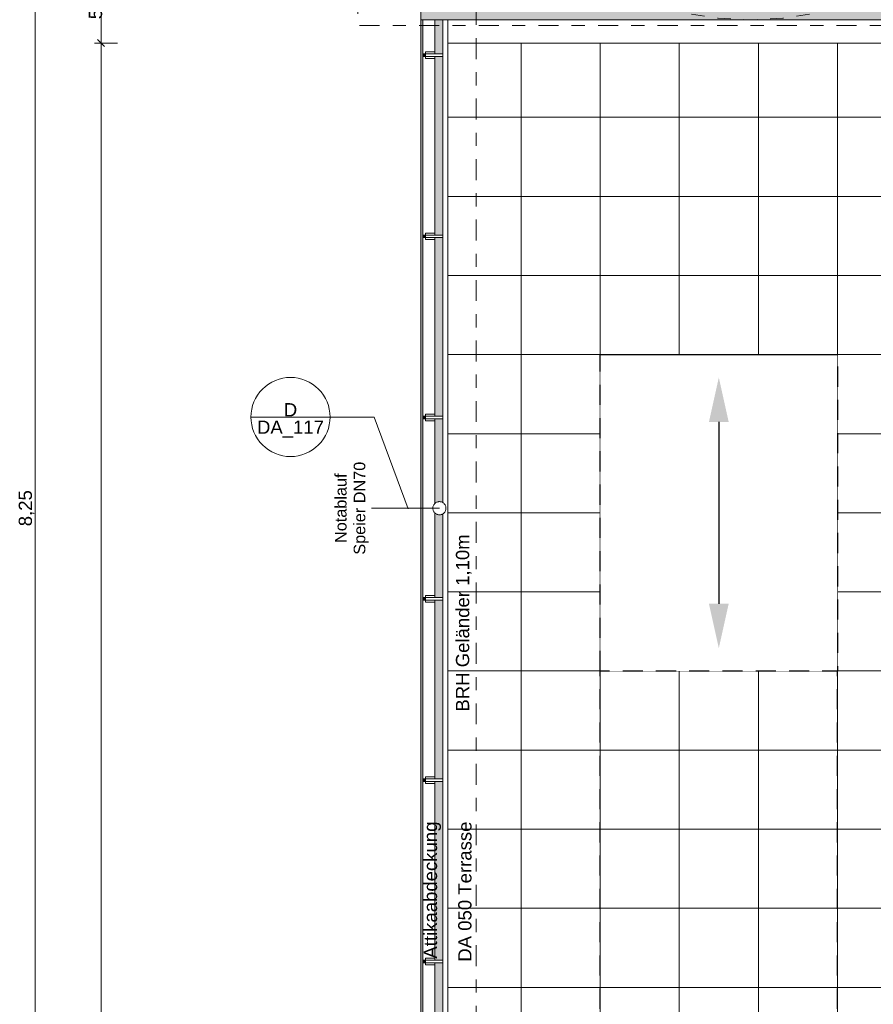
# Model space of a CAD drawing. Header units: metres. Extents: x -180 to 4, y -47 to 4.
# Tile 38 of 256: x -178.89 to -172.41, y -19.58 to -12.12. Entities that reach past the tile are written whole.
import ezdxf

# ---------------------------------------------------------------- set-up
doc = ezdxf.new("R2010")
doc.units = ezdxf.units.M
doc.header["$LTSCALE"] = 0.05
doc.header["$PDMODE"] = 1
doc.header["$PDSIZE"] = -2
for name, pattern in [('ISO-02 Strichlinie', [3.81, 3.048, -0.762]), ('ISO-10 Strichpunktlinie', [4.699, 3.048, -0.762, 0.127, -0.762]), ('Linienart-53', [5.291531, 3.175, -1.058062, 0.352704, -0.705764]), ('VW-01 Strichlinie kurz', [1.999894, 0.999947, -0.999947])]:
    doc.linetypes.add(name, pattern=pattern)
doc.layers.get('0').update_dxf_attribs({"lineweight": 25})
for name, color, linetype, lineweight, true_color in [('30 -36 Dächer- 3 Dachbeläge', 7, 'Continuous', 15, 0x9999ff), ('30 -36 Dächer- 4 Dachbekleidungen', 7, 'Continuous', 9, 0xccccff), ('70 -72 Beschriftung- 1 Beschriftung allgemein', 7, 'Continuous', 9, 0xff6633), ('70 -72 Beschriftung- 7 Detailverweise', 7, 'Continuous', 9, 0x00dd00), ('70 -72 Beschriftung- 7 Detailverweise Linie', 7, 'Continuous', 9, 0x00dd00), ('70 -76 Bemaßung- 2 Allgemein', 7, 'Continuous', 5, 0x6666cc)]:
    doc.layers.add(name, color=color, linetype=linetype, lineweight=lineweight, true_color=true_color)
for name, color, linetype, lineweight in [('30 -36 Dächer- 9 Sonstiges zur KG360', 7, 'VW-01 Strichlinie kurz', 9), ('40 -41 Abwasser_Wasser_Gas- 2 Wasser-1', 7, 'Continuous', 15), ('60- 61 allgemeine Ausstattung- 4 Terrassen', 7, 'Continuous', 9), ('70 -71 Achsen- 1 Gebäudeachsen', 7, 'Linienart-53', 18), ('Keine', 7, 'Continuous', 9)]:
    doc.layers.add(name, color=color, linetype=linetype, lineweight=lineweight)
doc.styles.add('Arial', font='arial.ttf')
doc.dimstyles.new('k+k 1_50', dxfattribs={"dimtxt": 0.075516, "dimasz": 0.05302, "dimexe": 0.05, "dimexo": 0.15, "dimgap": 0.01, "dimtad": 1, "dimdec": 3, "dimtxsty": 'Arial', "dimblk": 'VW_SLASH', "dimblk1": 'VW_SLASH', "dimblk2": 'VW_SLASH', "dimcen": 0, "dimdle": 0.05, "dimadec": 3, "dimazin": 0, "dimtfac": 0.75, "dimtdec": 3, "dimtix": 1, "dimtmove": 0, "dimatfit": 0, "dimldrblk": 'VW_SLASH-1', "dimfxl": 0.125, "dimfxlon": 1, "dimfrac": 2, "dimtolj": 1, "dimarcsym": 0})
doc.dimstyles.new('k+k_klein', dxfattribs={"dimtxt": 0.075516, "dimasz": 0.05302, "dimexe": 0.05, "dimexo": 0.15, "dimgap": 0.005, "dimtad": 1, "dimdec": 3, "dimtxsty": 'Arial', "dimblk": 'VW_SLASH-2', "dimblk1": 'VW_SLASH-2', "dimblk2": 'VW_SLASH-2', "dimcen": 0, "dimdle": 0.025, "dimadec": 3, "dimazin": 0, "dimtfac": 0.75, "dimtdec": 3, "dimtix": 1, "dimtmove": 0, "dimatfit": 0, "dimldrblk": 'VW_FILLEDARROW', "dimfxl": 0.1, "dimfxlon": 1, "dimfrac": 2, "dimtolj": 1, "dimarcsym": 0})

# ---------------------------------------------------------------- blocks, each defined once
blk = doc.blocks.new('Gruppe-808')
at = {"layer": '70 -72 Beschriftung- 1 Beschriftung allgemein', "linetype": 'Continuous', "lineweight": 0}
blk.add_hatch(color=30, dxfattribs=at).paths.add_polyline_path([(-176.2126, -15.8228), (-176.2156, -15.822), (-176.2126, -15.8212)])
at = {"layer": '70 -72 Beschriftung- 1 Beschriftung allgemein', "lineweight": 5, "flags": 128}
blk.add_lwpolyline([(-176.2126, -15.8228), (-176.2156, -15.822), (-176.2126, -15.8212)], close=True, dxfattribs=at)
at = {"layer": '70 -72 Beschriftung- 1 Beschriftung allgemein', "insert": (-176.4937, -15.822), "char_height": 0.088103, "attachment_point": 2, "rotation": 90, "line_spacing_factor": 0.969685, "style": 'Arial'}
blk.add_mtext('Notablauf\\PSpeier DN70', dxfattribs=at)
at = {"color": 255}
blk.add_wipeout([(-175.676, -15.7787), (-175.6719, -15.7814), (-175.668, -15.7844), (-175.6645, -15.7879), (-175.6613, -15.7916), (-175.6585, -15.7956), (-175.6562, -15.7999), (-175.6542, -15.8044), (-175.6527, -15.8091), (-175.6517, -15.8139), (-175.6511, -15.8188), (-175.651, -15.8237), (-175.6514, -15.8286), (-175.6523, -15.8334), (-175.6537, -15.8381), (-175.6555, -15.8427), (-175.6577, -15.847), (-175.6604, -15.8512), (-175.6634, -15.855), (-175.6668, -15.8585), (-175.6706, -15.8617), (-175.6746, -15.8645), (-175.6789, -15.8669), (-175.6834, -15.8688), (-175.6881, -15.8703), (-175.6929, -15.8714), (-175.6977, -15.8719), (-175.7026, -15.872), (-175.7075, -15.8716), (-175.7124, -15.8707), (-175.7171, -15.8694), (-175.7216, -15.8676), (-175.726, -15.8653), (-175.7301, -15.8627), (-175.734, -15.8596), (-175.7375, -15.8562), (-175.7407, -15.8525), (-175.7435, -15.8484), (-175.7458, -15.8442), (-175.7478, -15.8397), (-175.7493, -15.835), (-175.7503, -15.8302), (-175.7509, -15.8253), (-175.751, -15.8204), (-175.7506, -15.8155), (-175.7497, -15.8107), (-175.7483, -15.806), (-175.7465, -15.8014), (-175.7443, -15.797), (-175.7416, -15.7929), (-175.7386, -15.7891), (-175.7352, -15.7855), (-175.7314, -15.7824), (-175.7274, -15.7796), (-175.7231, -15.7772), (-175.7186, -15.7752), (-175.7139, -15.7737), (-175.7091, -15.7727), (-175.7043, -15.7721), (-175.6994, -15.7721), (-175.6945, -15.7725), (-175.6896, -15.7733), (-175.6849, -15.7747), (-175.6804, -15.7765)], dxfattribs=at).dxf.layer = '40 -41 Abwasser_Wasser_Gas- 2 Wasser-1'
at = {"layer": '40 -41 Abwasser_Wasser_Gas- 2 Wasser-1', "flags": 128}
blk.add_lwpolyline([(-175.676, -15.7787), (-175.6719, -15.7814), (-175.668, -15.7844), (-175.6645, -15.7879), (-175.6613, -15.7916), (-175.6585, -15.7956), (-175.6562, -15.7999), (-175.6542, -15.8044), (-175.6527, -15.8091), (-175.6517, -15.8139), (-175.6511, -15.8188), (-175.651, -15.8237), (-175.6514, -15.8286), (-175.6523, -15.8334), (-175.6537, -15.8381), (-175.6555, -15.8427), (-175.6577, -15.847), (-175.6604, -15.8512), (-175.6634, -15.855), (-175.6668, -15.8585), (-175.6706, -15.8617), (-175.6746, -15.8645), (-175.6789, -15.8669), (-175.6834, -15.8688), (-175.6881, -15.8703), (-175.6929, -15.8714), (-175.6977, -15.8719), (-175.7026, -15.872), (-175.7075, -15.8716), (-175.7124, -15.8707), (-175.7171, -15.8694), (-175.7216, -15.8676), (-175.726, -15.8653), (-175.7301, -15.8627), (-175.734, -15.8596), (-175.7375, -15.8562), (-175.7407, -15.8525), (-175.7435, -15.8484), (-175.7458, -15.8442), (-175.7478, -15.8397), (-175.7493, -15.835), (-175.7503, -15.8302), (-175.7509, -15.8253), (-175.751, -15.8204), (-175.7506, -15.8155), (-175.7497, -15.8107), (-175.7483, -15.806), (-175.7465, -15.8014), (-175.7443, -15.797), (-175.7416, -15.7929), (-175.7386, -15.7891), (-175.7352, -15.7855), (-175.7314, -15.7824), (-175.7274, -15.7796), (-175.7231, -15.7772), (-175.7186, -15.7752), (-175.7139, -15.7737), (-175.7091, -15.7727), (-175.7043, -15.7721), (-175.6994, -15.7721), (-175.6945, -15.7725), (-175.6896, -15.7733), (-175.6849, -15.7747), (-175.6804, -15.7765)], close=True, dxfattribs=at)
at = {"layer": '70 -72 Beschriftung- 1 Beschriftung allgemein'}
blk.add_line((-175.701, -15.822), (-176.2156, -15.822), dxfattribs=at)
blk = doc.blocks.new('Gruppe-882')
at = {"layer": '70 -72 Beschriftung- 7 Detailverweise'}
blk.add_line((-0.335, 0), (-0.935, 0), dxfattribs=at)
at = {"layer": '70 -72 Beschriftung- 7 Detailverweise', "flags": 128}
blk.add_lwpolyline([(-0.335, 0), (-0.3364, -0.0294), (-0.3408, -0.0585), (-0.3479, -0.0871), (-0.3578, -0.1148), (-0.3704, -0.1414), (-0.3856, -0.1667), (-0.4031, -0.1903), (-0.4229, -0.2121), (-0.4447, -0.2319), (-0.4683, -0.2494), (-0.4936, -0.2646), (-0.5202, -0.2772), (-0.5479, -0.2871), (-0.5765, -0.2942), (-0.6056, -0.2986), (-0.635, -0.3), (-0.6644, -0.2986), (-0.6935, -0.2942), (-0.7221, -0.2871), (-0.7498, -0.2772), (-0.7764, -0.2646), (-0.8017, -0.2494), (-0.8253, -0.2319), (-0.8471, -0.2121), (-0.8669, -0.1903), (-0.8844, -0.1667), (-0.8996, -0.1414), (-0.9122, -0.1148), (-0.9221, -0.0871), (-0.9292, -0.0585), (-0.9336, -0.0294), (-0.935, 0), (-0.9336, 0.0294), (-0.9292, 0.0585), (-0.9221, 0.0871), (-0.9122, 0.1148), (-0.8996, 0.1414), (-0.8844, 0.1667), (-0.8669, 0.1903), (-0.8471, 0.2121), (-0.8253, 0.2319), (-0.8017, 0.2494), (-0.7764, 0.2646), (-0.7498, 0.2772), (-0.7221, 0.2871), (-0.6935, 0.2942), (-0.6644, 0.2986), (-0.635, 0.3), (-0.6056, 0.2986), (-0.5765, 0.2942), (-0.5479, 0.2871), (-0.5202, 0.2772), (-0.4936, 0.2646), (-0.4683, 0.2494), (-0.4447, 0.2319), (-0.4229, 0.2121), (-0.4031, 0.1903), (-0.3856, 0.1667), (-0.3704, 0.1414), (-0.3578, 0.1148), (-0.3479, 0.0871), (-0.3408, 0.0585), (-0.3364, 0.0294)], close=True, dxfattribs=at)
at = {"layer": '70 -72 Beschriftung- 7 Detailverweise'}
blk.add_point((-0.635, 0), dxfattribs=at)
at = {"layer": '70 -72 Beschriftung- 7 Detailverweise', "line_spacing_factor": 0.96878, "style": 'Arial'}
for s, insert, char_height, attachment_point in [('D', (-0.635, 0.0046), 0.1007, 8), ('DA_117', (-0.635, -0.0267), 0.10069, 2)]:
    blk.add_mtext(s, dxfattribs=dict(at, insert=insert, char_height=char_height, attachment_point=attachment_point))
blk = doc.blocks.new('Referenzmarkierung-82')
at = {"layer": '70 -72 Beschriftung- 7 Detailverweise', "transparency": 33554687}
for q in [(-0.635, 0), (0.259, -0.6956)]:
    blk.add_line((0, 0), q, dxfattribs=at)
at = {"layer": '70 -72 Beschriftung- 7 Detailverweise', "color": 7, "transparency": 33554687}
blk.add_blockref('Gruppe-882', (0, 0), dxfattribs=at)
blk = doc.blocks.new('Gruppe-905')
at = {"layer": '70 -72 Beschriftung- 1 Beschriftung allgemein', "char_height": 0.100689, "rotation": 90, "line_spacing_factor": 0.970891, "style": 'Arial'}
for s, insert, attachment_point in [('BRH Geländer 1,10m', (-175.4563, -17.3646), 7), ('Attikaabdeckung', (-175.6884, -18.1987), 9), ('DA 050 Terrasse', (-175.4563, -18.1987), 9)]:
    blk.add_mtext(s, dxfattribs=dict(at, insert=insert, attachment_point=attachment_point))
blk = doc.blocks.new('Gruppe-1023')
at = {"color": 255}
blk.add_wipeout([(-175.736, -19.2495), (-175.806, -19.2495), (-175.806, -19.2695), (-175.736, -19.2695)], dxfattribs=at).dxf.layer = '30 -36 Dächer- 4 Dachbekleidungen'
at = {"layer": '30 -36 Dächer- 3 Dachbeläge', "linetype": 'Continuous', "lineweight": 0, "transparency": 33554687}
blk.add_hatch(color=254, dxfattribs=at).paths.add_polyline_path([(-175.826, -19.2495), (-175.806, -19.2495), (-175.806, -19.2695), (-175.826, -19.2695)])
at = {"layer": '30 -36 Dächer- 3 Dachbeläge', "color": 254, "linetype": 'Continuous', "lineweight": 9, "true_color": 0xccccff, "transparency": 33554687, "flags": 128}
blk.add_lwpolyline([(-175.826, -19.2495), (-175.806, -19.2495), (-175.806, -19.2695), (-175.826, -19.2695)], dxfattribs=at)
at = {"layer": '30 -36 Dächer- 4 Dachbekleidungen', "flags": 128}
for points in [[(-175.736, -19.2345), (-175.806, -19.2345), (-175.806, -19.2495)], [(-175.736, -19.2495), (-175.806, -19.2495), (-175.806, -19.2695), (-175.736, -19.2695)], [(-175.736, -19.2845), (-175.806, -19.2845), (-175.806, -19.2695)]]:
    blk.add_lwpolyline(points, dxfattribs=at)
at = {"color": 255}
blk.add_wipeout([(-175.736, -19.2495), (-175.676, -19.2495), (-175.676, -19.2695), (-175.736, -19.2695)], dxfattribs=at).dxf.layer = '30 -36 Dächer- 4 Dachbekleidungen'
at = {"layer": '30 -36 Dächer- 4 Dachbekleidungen', "flags": 128}
blk.add_lwpolyline([(-175.736, -19.2495), (-175.676, -19.2495), (-175.676, -19.2695), (-175.736, -19.2695)], dxfattribs=at)
blk = doc.blocks.new('Gruppe-1024')
at = {"color": 255}
blk.add_wipeout([(-175.736, -17.8745), (-175.806, -17.8745), (-175.806, -17.8945), (-175.736, -17.8945)], dxfattribs=at).dxf.layer = '30 -36 Dächer- 4 Dachbekleidungen'
at = {"layer": '30 -36 Dächer- 3 Dachbeläge', "linetype": 'Continuous', "lineweight": 0, "transparency": 33554687}
blk.add_hatch(color=254, dxfattribs=at).paths.add_polyline_path([(-175.826, -17.8745), (-175.806, -17.8745), (-175.806, -17.8945), (-175.826, -17.8945)])
at = {"layer": '30 -36 Dächer- 3 Dachbeläge', "color": 254, "linetype": 'Continuous', "lineweight": 9, "true_color": 0xccccff, "transparency": 33554687, "flags": 128}
blk.add_lwpolyline([(-175.826, -17.8745), (-175.806, -17.8745), (-175.806, -17.8945), (-175.826, -17.8945)], dxfattribs=at)
at = {"layer": '30 -36 Dächer- 4 Dachbekleidungen', "flags": 128}
for points in [[(-175.736, -17.8595), (-175.806, -17.8595), (-175.806, -17.8745)], [(-175.736, -17.8745), (-175.806, -17.8745), (-175.806, -17.8945), (-175.736, -17.8945)], [(-175.736, -17.9095), (-175.806, -17.9095), (-175.806, -17.8945)]]:
    blk.add_lwpolyline(points, dxfattribs=at)
at = {"color": 255}
blk.add_wipeout([(-175.736, -17.8745), (-175.676, -17.8745), (-175.676, -17.8945), (-175.736, -17.8945)], dxfattribs=at).dxf.layer = '30 -36 Dächer- 4 Dachbekleidungen'
at = {"layer": '30 -36 Dächer- 4 Dachbekleidungen', "flags": 128}
blk.add_lwpolyline([(-175.736, -17.8745), (-175.676, -17.8745), (-175.676, -17.8945), (-175.736, -17.8945)], dxfattribs=at)
blk = doc.blocks.new('Gruppe-1025')
at = {"color": 255}
blk.add_wipeout([(-175.736, -16.4995), (-175.806, -16.4995), (-175.806, -16.5195), (-175.736, -16.5195)], dxfattribs=at).dxf.layer = '30 -36 Dächer- 4 Dachbekleidungen'
at = {"layer": '30 -36 Dächer- 3 Dachbeläge', "linetype": 'Continuous', "lineweight": 0, "transparency": 33554687}
blk.add_hatch(color=254, dxfattribs=at).paths.add_polyline_path([(-175.826, -16.4995), (-175.806, -16.4995), (-175.806, -16.5195), (-175.826, -16.5195)])
at = {"layer": '30 -36 Dächer- 3 Dachbeläge', "color": 254, "linetype": 'Continuous', "lineweight": 9, "true_color": 0xccccff, "transparency": 33554687, "flags": 128}
blk.add_lwpolyline([(-175.826, -16.4995), (-175.806, -16.4995), (-175.806, -16.5195), (-175.826, -16.5195)], dxfattribs=at)
at = {"layer": '30 -36 Dächer- 4 Dachbekleidungen', "flags": 128}
for points in [[(-175.736, -16.4845), (-175.806, -16.4845), (-175.806, -16.4995)], [(-175.736, -16.4995), (-175.806, -16.4995), (-175.806, -16.5195), (-175.736, -16.5195)], [(-175.736, -16.5345), (-175.806, -16.5345), (-175.806, -16.5195)]]:
    blk.add_lwpolyline(points, dxfattribs=at)
at = {"color": 255}
blk.add_wipeout([(-175.736, -16.4995), (-175.676, -16.4995), (-175.676, -16.5195), (-175.736, -16.5195)], dxfattribs=at).dxf.layer = '30 -36 Dächer- 4 Dachbekleidungen'
at = {"layer": '30 -36 Dächer- 4 Dachbekleidungen', "flags": 128}
blk.add_lwpolyline([(-175.736, -16.4995), (-175.676, -16.4995), (-175.676, -16.5195), (-175.736, -16.5195)], dxfattribs=at)
blk = doc.blocks.new('Gruppe-1026')
at = {"color": 255}
blk.add_wipeout([(-175.736, -15.1245), (-175.806, -15.1245), (-175.806, -15.1445), (-175.736, -15.1445)], dxfattribs=at).dxf.layer = '30 -36 Dächer- 4 Dachbekleidungen'
at = {"layer": '30 -36 Dächer- 3 Dachbeläge', "linetype": 'Continuous', "lineweight": 0, "transparency": 33554687}
blk.add_hatch(color=254, dxfattribs=at).paths.add_polyline_path([(-175.826, -15.1245), (-175.806, -15.1245), (-175.806, -15.1445), (-175.826, -15.1445)])
at = {"layer": '30 -36 Dächer- 3 Dachbeläge', "color": 254, "linetype": 'Continuous', "lineweight": 9, "true_color": 0xccccff, "transparency": 33554687, "flags": 128}
blk.add_lwpolyline([(-175.826, -15.1245), (-175.806, -15.1245), (-175.806, -15.1445), (-175.826, -15.1445)], dxfattribs=at)
at = {"layer": '30 -36 Dächer- 4 Dachbekleidungen', "flags": 128}
for points in [[(-175.736, -15.1095), (-175.806, -15.1095), (-175.806, -15.1245)], [(-175.736, -15.1245), (-175.806, -15.1245), (-175.806, -15.1445), (-175.736, -15.1445)], [(-175.736, -15.1595), (-175.806, -15.1595), (-175.806, -15.1445)]]:
    blk.add_lwpolyline(points, dxfattribs=at)
at = {"color": 255}
blk.add_wipeout([(-175.736, -15.1245), (-175.676, -15.1245), (-175.676, -15.1445), (-175.736, -15.1445)], dxfattribs=at).dxf.layer = '30 -36 Dächer- 4 Dachbekleidungen'
at = {"layer": '30 -36 Dächer- 4 Dachbekleidungen', "flags": 128}
blk.add_lwpolyline([(-175.736, -15.1245), (-175.676, -15.1245), (-175.676, -15.1445), (-175.736, -15.1445)], dxfattribs=at)
blk = doc.blocks.new('Gruppe-1027')
at = {"color": 255}
blk.add_wipeout([(-175.736, -13.7495), (-175.806, -13.7495), (-175.806, -13.7695), (-175.736, -13.7695)], dxfattribs=at).dxf.layer = '30 -36 Dächer- 4 Dachbekleidungen'
at = {"layer": '30 -36 Dächer- 3 Dachbeläge', "linetype": 'Continuous', "lineweight": 0, "transparency": 33554687}
blk.add_hatch(color=254, dxfattribs=at).paths.add_polyline_path([(-175.826, -13.7495), (-175.806, -13.7495), (-175.806, -13.7695), (-175.826, -13.7695)])
at = {"layer": '30 -36 Dächer- 3 Dachbeläge', "color": 254, "linetype": 'Continuous', "lineweight": 9, "true_color": 0xccccff, "transparency": 33554687, "flags": 128}
blk.add_lwpolyline([(-175.826, -13.7495), (-175.806, -13.7495), (-175.806, -13.7695), (-175.826, -13.7695)], dxfattribs=at)
at = {"layer": '30 -36 Dächer- 4 Dachbekleidungen', "flags": 128}
for points in [[(-175.736, -13.7345), (-175.806, -13.7345), (-175.806, -13.7495)], [(-175.736, -13.7495), (-175.806, -13.7495), (-175.806, -13.7695), (-175.736, -13.7695)], [(-175.736, -13.7845), (-175.806, -13.7845), (-175.806, -13.7695)]]:
    blk.add_lwpolyline(points, dxfattribs=at)
at = {"color": 255}
blk.add_wipeout([(-175.736, -13.7495), (-175.676, -13.7495), (-175.676, -13.7695), (-175.736, -13.7695)], dxfattribs=at).dxf.layer = '30 -36 Dächer- 4 Dachbekleidungen'
at = {"layer": '30 -36 Dächer- 4 Dachbekleidungen', "flags": 128}
blk.add_lwpolyline([(-175.736, -13.7495), (-175.676, -13.7495), (-175.676, -13.7695), (-175.736, -13.7695)], dxfattribs=at)
blk = doc.blocks.new('Gruppe-1028')
at = {"color": 255}
blk.add_wipeout([(-175.736, -12.3745), (-175.806, -12.3745), (-175.806, -12.3945), (-175.736, -12.3945)], dxfattribs=at).dxf.layer = '30 -36 Dächer- 4 Dachbekleidungen'
at = {"layer": '30 -36 Dächer- 3 Dachbeläge', "linetype": 'Continuous', "lineweight": 0, "transparency": 33554687}
blk.add_hatch(color=254, dxfattribs=at).paths.add_polyline_path([(-175.826, -12.3745), (-175.806, -12.3745), (-175.806, -12.3945), (-175.826, -12.3945)])
at = {"layer": '30 -36 Dächer- 3 Dachbeläge', "color": 254, "linetype": 'Continuous', "lineweight": 9, "true_color": 0xccccff, "transparency": 33554687, "flags": 128}
blk.add_lwpolyline([(-175.826, -12.3745), (-175.806, -12.3745), (-175.806, -12.3945), (-175.826, -12.3945)], dxfattribs=at)
at = {"layer": '30 -36 Dächer- 4 Dachbekleidungen', "flags": 128}
for points in [[(-175.736, -12.3595), (-175.806, -12.3595), (-175.806, -12.3745)], [(-175.736, -12.3745), (-175.806, -12.3745), (-175.806, -12.3945), (-175.736, -12.3945)], [(-175.736, -12.4095), (-175.806, -12.4095), (-175.806, -12.3945)]]:
    blk.add_lwpolyline(points, dxfattribs=at)
at = {"color": 255}
blk.add_wipeout([(-175.736, -12.3745), (-175.676, -12.3745), (-175.676, -12.3945), (-175.736, -12.3945)], dxfattribs=at).dxf.layer = '30 -36 Dächer- 4 Dachbekleidungen'
at = {"layer": '30 -36 Dächer- 4 Dachbekleidungen', "flags": 128}
blk.add_lwpolyline([(-175.736, -12.3745), (-175.676, -12.3745), (-175.676, -12.3945), (-175.736, -12.3945)], dxfattribs=at)
blk = doc.blocks.new('Gruppe-1369')
at = {"layer": '60- 61 allgemeine Ausstattung- 4 Terrassen', "color": 252, "linetype": 'Continuous', "lineweight": 25, "true_color": 0x888888, "transparency": 33554687}
blk.add_line((-173.581, -15.1679), (-173.581, -16.5462), dxfattribs=at)
for points in [[(-173.656, -15.1679), (-173.581, -14.8302), (-173.506, -15.1679)], [(-173.656, -16.5462), (-173.581, -16.8839), (-173.506, -16.5462)]]:
    blk.add_solid(points, dxfattribs=at)
blk = doc.blocks.new('Gruppe-1384')
at = {"layer": '30 -36 Dächer- 3 Dachbeläge', "linetype": 'Continuous', "lineweight": 0}
blk.add_hatch(color=254, dxfattribs=at).paths.add_polyline_path([(-175.84099996, -12.11704198), (-175.84099996, -31.61704198), (-163.52826764, -31.61704198), (-163.52826764, -31.45204198), (-175.67599996, -31.45204198), (-175.67599996, -12.11704198)])
at = {"layer": '60- 61 allgemeine Ausstattung- 4 Terrassen', "linetype": 'Continuous', "lineweight": 9, "transparency": 33554534}
h = blk.add_hatch(dxfattribs=at)
h.set_pattern_fill('Platte 60_60 SRF-1', style=0, pattern_type=2)
h.set_pattern_definition([(90, (-168.481, -14.65704), (-0.6, 7e-17), []), (0, (-168.481, -14.65704), (0, 0.6), [])])
h.paths.add_polyline_path([(-175.67599996, -12.29404198), (-160.12099996, -12.29404198), (-160.12099996, -31.45204198), (-175.67599996, -31.45204198)])
at = {"layer": '30 -36 Dächer- 3 Dachbeläge', "flags": 128}
blk.add_lwpolyline([(-175.84099996, -12.11704198), (-175.84099996, -31.61704198), (-163.52826764, -31.61704198), (-163.52826764, -31.45204198), (-175.67599996, -31.45204198), (-175.67599996, -12.11704198)], close=True, dxfattribs=at)
at = {"layer": '60- 61 allgemeine Ausstattung- 4 Terrassen', "color": 252, "linetype": 'Continuous', "lineweight": 9, "true_color": 0x888888, "flags": 128}
blk.add_lwpolyline([(-175.67599996, -12.29404198), (-160.12099996, -12.29404198), (-160.12099996, -31.45204198), (-175.67599996, -31.45204198)], close=True, dxfattribs=at)
at = {"layer": '70 -72 Beschriftung- 7 Detailverweise'}
blk.add_line((-176.53080921, -15.13016349), (-177.13080921, -15.13016349), dxfattribs=at)
at = {"layer": '70 -72 Beschriftung- 7 Detailverweise', "transparency": 33554687}
blk.add_line((-176.19580921, -15.13016349), (-176.83080921, -15.13016349), dxfattribs=at)
at = {"layer": '70 -72 Beschriftung- 7 Detailverweise', "flags": 128}
blk.add_lwpolyline([(-176.53080921, -15.13016349), (-176.5322538, -15.15956863), (-176.53657363, -15.18869058), (-176.54372711, -15.21724889), (-176.55364535, -15.24496852), (-176.56623283, -15.27158251), (-176.58136833, -15.29683456), (-176.59890608, -15.32048147), (-176.61867718, -15.34229552), (-176.64049123, -15.36206662), (-176.66413814, -15.37960437), (-176.68939019, -15.39473987), (-176.71600418, -15.40732735), (-176.74372381, -15.41724559), (-176.77228212, -15.42439907), (-176.80140407, -15.42871891), (-176.83080921, -15.43016349), (-176.86021436, -15.42871891), (-176.88933631, -15.42439907), (-176.91789462, -15.41724559), (-176.94561424, -15.40732735), (-176.97222823, -15.39473987), (-176.99748028, -15.37960437), (-177.0211272, -15.36206662), (-177.04294125, -15.34229552), (-177.06271235, -15.32048147), (-177.0802501, -15.29683456), (-177.09538559, -15.27158251), (-177.10797307, -15.24496852), (-177.11789131, -15.21724889), (-177.1250448, -15.18869058), (-177.12936463, -15.15956863), (-177.13080921, -15.13016349), (-177.12936463, -15.10075835), (-177.1250448, -15.07163639), (-177.11789131, -15.04307808), (-177.10797307, -15.01535846), (-177.09538559, -14.98874447), (-177.0802501, -14.96349242), (-177.06271235, -14.9398455), (-177.04294125, -14.91803145), (-177.0211272, -14.89826035), (-176.99748028, -14.8807226), (-176.97222823, -14.86558711), (-176.94561424, -14.85299963), (-176.91789462, -14.84308139), (-176.88933631, -14.8359279), (-176.86021436, -14.83160807), (-176.83080921, -14.83016349), (-176.80140407, -14.83160807), (-176.77228212, -14.8359279), (-176.74372381, -14.84308139), (-176.71600418, -14.85299963), (-176.68939019, -14.86558711), (-176.66413814, -14.8807226), (-176.64049123, -14.89826035), (-176.61867718, -14.91803145), (-176.59890608, -14.9398455), (-176.58136833, -14.96349242), (-176.56623283, -14.98874447), (-176.55364535, -15.01535846), (-176.54372711, -15.04307808), (-176.53657363, -15.07163639), (-176.5322538, -15.10075835)], close=True, dxfattribs=at)
at = {"layer": '70 -72 Beschriftung- 7 Detailverweise'}
blk.add_point((-176.83080921, -15.13016349), dxfattribs=at)
at = {"layer": '70 -72 Beschriftung- 7 Detailverweise', "line_spacing_factor": 0.96878, "style": 'Arial'}
for s, insert, char_height, attachment_point in [('D', (-176.83080921, -15.12557738), 0.10068866, 8), ('DA_117', (-176.83080921, -15.15682761), 0.100688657, 2)]:
    blk.add_mtext(s, dxfattribs=dict(at, insert=insert, char_height=char_height, attachment_point=attachment_point))
at = {"color": 255, "linetype": 'ISO-02 Strichlinie', "lineweight": 25, "transparency": 33554559}
blk.add_wipeout([(-174.48099996, -17.05704198), (-174.48099996, -14.65704198), (-172.68099996, -14.65704198), (-172.68099996, -17.05704198)], dxfattribs=at).dxf.layer = '60- 61 allgemeine Ausstattung- 4 Terrassen'
at = {"layer": '60- 61 allgemeine Ausstattung- 4 Terrassen', "color": 252, "linetype": 'ISO-02 Strichlinie', "lineweight": 25, "true_color": 0x888888, "transparency": 33554687}
for p, q in [((-174.48099996, -23.65704198), (-174.48099996, -17.05704198)), ((-172.68099996, -23.65704198), (-172.68099996, -17.05704198))]:
    blk.add_line(p, q, dxfattribs=at)
at = {"layer": '60- 61 allgemeine Ausstattung- 4 Terrassen', "color": 252, "linetype": 'ISO-02 Strichlinie', "lineweight": 25, "true_color": 0x888888, "transparency": 33554687, "flags": 128}
blk.add_lwpolyline([(-174.48099996, -17.05704198), (-174.48099996, -14.65704198), (-172.68099996, -14.65704198), (-172.68099996, -17.05704198)], close=True, dxfattribs=at)
at = {"color": 255}
blk.add_wipeout([(-163.48826764, -31.41204198), (-175.63599996, -31.41204198), (-175.63599996, -12.11704198), (-175.67599996, -12.11704198), (-175.67599996, -31.45204198), (-163.48826764, -31.45204198)], dxfattribs=at).dxf.layer = '30 -36 Dächer- 4 Dachbekleidungen'
at = {"layer": '30 -36 Dächer- 4 Dachbekleidungen', "flags": 128}
blk.add_lwpolyline([(-163.48826764, -31.41204198), (-175.63599996, -31.41204198), (-175.63599996, -12.11704198), (-175.67599996, -12.11704198), (-175.67599996, -31.45204198), (-163.48826764, -31.45204198)], close=True, dxfattribs=at)
at = {"color": 255}
blk.add_wipeout([(-175.82599996, -12.11704198), (-175.82599996, -31.60204198), (-163.58826764, -31.60204198), (-163.58826764, -31.51204198), (-175.73599996, -31.51204198), (-175.73599996, -12.11704198)], dxfattribs=at).dxf.layer = '30 -36 Dächer- 4 Dachbekleidungen'
at = {"layer": '30 -36 Dächer- 4 Dachbekleidungen', "flags": 128}
blk.add_lwpolyline([(-175.82599996, -12.11704198), (-175.82599996, -31.60204198), (-163.58826764, -31.60204198), (-163.58826764, -31.51204198), (-175.73599996, -31.51204198), (-175.73599996, -12.11704198)], close=True, dxfattribs=at)
at = {"layer": '60- 61 allgemeine Ausstattung- 4 Terrassen', "color": 252, "linetype": 'ISO-02 Strichlinie', "lineweight": 25, "true_color": 0x888888, "transparency": 33554687}
blk.add_line((-174.48099996, -14.65704198), (-172.68099996, -14.65704198), dxfattribs=at)
at = {"layer": '60- 61 allgemeine Ausstattung- 4 Terrassen', "color": 7, "transparency": 33554687}
blk.add_blockref('Gruppe-1369', (0, 0), dxfattribs=at)
at = {"layer": '40 -41 Abwasser_Wasser_Gas- 2 Wasser-1', "color": 7}
blk.add_blockref('Gruppe-808', (0, 0), dxfattribs=at)
at = {"layer": '70 -72 Beschriftung- 1 Beschriftung allgemein', "color": 7}
for name in ['Gruppe-1028', 'Gruppe-1027', 'Gruppe-1026']:
    blk.add_blockref(name, (0, 0), dxfattribs=at)
at = {"layer": '70 -72 Beschriftung- 7 Detailverweise', "transparency": 33554687}
blk.add_line((-176.19580921, -15.13016349), (-175.93682651, -15.8257924), dxfattribs=at)
at = {"layer": '70 -72 Beschriftung- 1 Beschriftung allgemein', "color": 7}
blk.add_blockref('Gruppe-905', (0, 0), dxfattribs=at)
at = {"layer": '70 -72 Beschriftung- 7 Detailverweise'}
blk.add_blockref('Referenzmarkierung-82', (-176.19580921, -15.13016349), dxfattribs=at)
at = {"layer": '70 -72 Beschriftung- 1 Beschriftung allgemein', "color": 7}
for name in ['Gruppe-1025', 'Gruppe-1024', 'Gruppe-1023']:
    blk.add_blockref(name, (0, 0), dxfattribs=at)
blk = doc.blocks.new('Gruppe-1393')
at = {"layer": '30 -36 Dächer- 9 Sonstiges zur KG360', "color": 9, "lineweight": 5, "true_color": 0xbababa, "flags": 128}
blk.add_lwpolyline([(-173.341, -7.117), (-173.096, -7.1291), (-172.8533, -7.1651), (-172.6153, -7.2247), (-172.3843, -7.3073), (-172.1625, -7.4122), (-171.9521, -7.5384), (-171.755, -7.6845), (-171.5732, -7.8493), (-171.4085, -8.0311), (-171.2623, -8.2281), (-171.1362, -8.4386), (-171.0313, -8.6603), (-170.9486, -8.8913), (-170.889, -9.1293), (-170.853, -9.372), (-170.841, -9.617), (-170.853, -9.8621), (-170.889, -10.1048), (-170.9486, -10.3428), (-171.0313, -10.5738), (-171.1362, -10.7955), (-171.2623, -11.006), (-171.4085, -11.203), (-171.5732, -11.3848), (-171.755, -11.5496), (-171.9521, -11.6957), (-172.1625, -11.8218), (-172.3843, -11.9267), (-172.6153, -12.0094), (-172.8533, -12.069), (-173.096, -12.105), (-173.341, -12.117), (-173.586, -12.105), (-173.8287, -12.069), (-174.0667, -12.0094), (-174.2977, -11.9267), (-174.5195, -11.8218), (-174.7299, -11.6957), (-174.927, -11.5496), (-175.1088, -11.3848), (-175.2735, -11.203), (-175.4197, -11.006), (-175.5458, -10.7955), (-175.6507, -10.5738), (-175.7334, -10.3428), (-175.793, -10.1048), (-175.829, -9.8621), (-175.841, -9.617), (-175.829, -9.372), (-175.793, -9.1293), (-175.7334, -8.8913), (-175.6507, -8.6603), (-175.5458, -8.4386), (-175.4197, -8.2281), (-175.2735, -8.0311), (-175.1088, -7.8493), (-174.927, -7.6845), (-174.7299, -7.5384), (-174.5195, -7.4122), (-174.2977, -7.3073), (-174.0667, -7.2247), (-173.8287, -7.1651), (-173.586, -7.1291)], close=True, dxfattribs=at)
at = {"layer": '30 -36 Dächer- 9 Sonstiges zur KG360', "lineweight": 9, "transparency": 33554687, "flags": 128}
blk.add_lwpolyline([(-173.341, -9.2758), (-172.9998, -9.6128), (-173.341, -9.9582), (-173.6822, -9.6213)], close=True, dxfattribs=at)
at = {"layer": '30 -36 Dächer- 9 Sonstiges zur KG360', "color": 7, "transparency": 33554687, "insert": (-172.9998, -9.4945), "char_height": 0.0881, "attachment_point": 1, "line_spacing_factor": 0.969685, "style": 'Arial'}
blk.add_mtext('Sekurant', dxfattribs=at)
at = {"color": 255, "linetype": 'Continuous', "transparency": 33554687}
blk.add_wipeout([(-173.3404, -9.6679), (-173.3454, -9.6677), (-173.3503, -9.667), (-173.3551, -9.6659), (-173.3599, -9.6642), (-173.3644, -9.6622), (-173.3687, -9.6596), (-173.3727, -9.6567), (-173.3765, -9.6534), (-173.3799, -9.6498), (-173.3829, -9.6458), (-173.3855, -9.6416), (-173.3877, -9.6371), (-173.3894, -9.6324), (-173.3907, -9.6276), (-173.3915, -9.6227), (-173.3918, -9.6177), (-173.3916, -9.6127), (-173.391, -9.6077), (-173.3898, -9.6029), (-173.3882, -9.5982), (-173.3861, -9.5936), (-173.3836, -9.5893), (-173.3807, -9.5853), (-173.3774, -9.5816), (-173.3737, -9.5782), (-173.3698, -9.5751), (-173.3655, -9.5725), (-173.361, -9.5703), (-173.3564, -9.5686), (-173.3515, -9.5673), (-173.3466, -9.5665), (-173.3416, -9.5662), (-173.3366, -9.5664), (-173.3317, -9.5671), (-173.3269, -9.5682), (-173.3221, -9.5699), (-173.3176, -9.5719), (-173.3133, -9.5744), (-173.3093, -9.5774), (-173.3055, -9.5807), (-173.3021, -9.5843), (-173.2991, -9.5883), (-173.2965, -9.5925), (-173.2943, -9.597), (-173.2926, -9.6017), (-173.2913, -9.6065), (-173.2905, -9.6114), (-173.2902, -9.6164), (-173.2904, -9.6214), (-173.291, -9.6263), (-173.2922, -9.6312), (-173.2938, -9.6359), (-173.2959, -9.6404), (-173.2984, -9.6447), (-173.3013, -9.6488), (-173.3046, -9.6525), (-173.3083, -9.6559), (-173.3122, -9.6589), (-173.3165, -9.6616), (-173.321, -9.6637), (-173.3256, -9.6655), (-173.3305, -9.6668), (-173.3354, -9.6675)], dxfattribs=at).dxf.layer = '30 -36 Dächer- 9 Sonstiges zur KG360'
at = {"layer": '30 -36 Dächer- 9 Sonstiges zur KG360', "linetype": 'Continuous', "transparency": 33554687, "flags": 128}
blk.add_lwpolyline([(-173.3404, -9.6679), (-173.3454, -9.6677), (-173.3503, -9.667), (-173.3551, -9.6659), (-173.3599, -9.6642), (-173.3644, -9.6622), (-173.3687, -9.6596), (-173.3727, -9.6567), (-173.3765, -9.6534), (-173.3799, -9.6498), (-173.3829, -9.6458), (-173.3855, -9.6416), (-173.3877, -9.6371), (-173.3894, -9.6324), (-173.3907, -9.6276), (-173.3915, -9.6227), (-173.3918, -9.6177), (-173.3916, -9.6127), (-173.391, -9.6077), (-173.3898, -9.6029), (-173.3882, -9.5982), (-173.3861, -9.5936), (-173.3836, -9.5893), (-173.3807, -9.5853), (-173.3774, -9.5816), (-173.3737, -9.5782), (-173.3698, -9.5751), (-173.3655, -9.5725), (-173.361, -9.5703), (-173.3564, -9.5686), (-173.3515, -9.5673), (-173.3466, -9.5665), (-173.3416, -9.5662), (-173.3366, -9.5664), (-173.3317, -9.5671), (-173.3269, -9.5682), (-173.3221, -9.5699), (-173.3176, -9.5719), (-173.3133, -9.5744), (-173.3093, -9.5774), (-173.3055, -9.5807), (-173.3021, -9.5843), (-173.2991, -9.5883), (-173.2965, -9.5925), (-173.2943, -9.597), (-173.2926, -9.6017), (-173.2913, -9.6065), (-173.2905, -9.6114), (-173.2902, -9.6164), (-173.2904, -9.6214), (-173.291, -9.6263), (-173.2922, -9.6312), (-173.2938, -9.6359), (-173.2959, -9.6404), (-173.2984, -9.6447), (-173.3013, -9.6488), (-173.3046, -9.6525), (-173.3083, -9.6559), (-173.3122, -9.6589), (-173.3165, -9.6616), (-173.321, -9.6637), (-173.3256, -9.6655), (-173.3305, -9.6668), (-173.3354, -9.6675)], close=True, dxfattribs=at)
blk = doc.blocks.new('Gruppe-1433')
at = {"layer": 'Keine', "color": 7}
blk.add_blockref('Gruppe-1393', (0, 0), dxfattribs=at)
at = {"layer": '30 -36 Dächer- 3 Dachbeläge', "linetype": 'Continuous', "lineweight": 0, "transparency": 33554687}
h = blk.add_hatch(color=254, dxfattribs=at)
h.paths.add_polyline_path([(-175.841, -12.117), (-159.801, -12.117), (-159.801, -0.027), (-175.841, -0.027)])
h.paths.add_polyline_path([(-160.051, -0.277), (-160.051, -11.867), (-175.591, -11.867), (-175.591, -0.277)])
at = {"layer": '30 -36 Dächer- 3 Dachbeläge', "flags": 128}
blk.add_lwpolyline([(-175.841, -12.117), (-159.801, -12.117), (-159.801, -0.027), (-175.841, -0.027)], close=True, dxfattribs=at)
blk = doc.blocks.new('_Dach_2D (2D)')
at = {"layer": '60- 61 allgemeine Ausstattung- 4 Terrassen', "color": 7}
blk.add_blockref('Gruppe-1384', (0, 0), dxfattribs=at)
at = {"layer": '70 -72 Beschriftung- 1 Beschriftung allgemein', "color": 7}
blk.add_blockref('Gruppe-1433', (0, 0), dxfattribs=at)
blk = doc.blocks.new('VW_SLASH-2')
at = {"color": 0, "linetype": 'ByBlock', "lineweight": -2, "transparency": 16777216}
blk.add_line((0.47, 0), (-1, 0), dxfattribs=at)
at = {"color": 0, "lineweight": 5, "transparency": 16777216, "flags": 128}
blk.add_lwpolyline([(0.5, 0.5), (-0.5, -0.5)], dxfattribs=at)
blk = doc.blocks.new('*D2181')
at = {"layer": '70 -76 Bemaßung- 2 Allgemein', "color": 0, "lineweight": -2}
for p, q in [((-178.668, -11.697), (-178.818, -11.697)), ((-178.768, -19.894), (-178.768, -11.7501)), ((-178.668, -19.947), (-178.818, -19.947))]:
    blk.add_line(p, q, dxfattribs=at)
at = {"layer": 'Defpoints', "color": 0}
for p in [(-178.768, -11.697), (-178.268, -11.697), (-178.268, -19.947)]:
    blk.add_point(p, dxfattribs=at)
at = {"layer": '70 -76 Bemaßung- 2 Allgemein', "color": 0, "lineweight": -2, "xscale": 0.05302001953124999, "yscale": 0.05302001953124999, "zscale": 0.05302001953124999}
for p, rotation in [((-178.768, -11.697), 90), ((-178.768, -19.947), 270)]:
    blk.add_blockref('VW_SLASH-2', p, dxfattribs=dict(at, rotation=rotation))
at = {"layer": '70 -76 Bemaßung- 2 Allgemein', "color": 0, "insert": (-178.8335, -15.822), "char_height": 0.10069, "attachment_point": 5, "rotation": 90, "style": 'Arial'}
blk.add_mtext('\\A1;8,25', dxfattribs=at)
blk = doc.blocks.new('VW_FILLEDARROW')
at = {"linetype": 'Continuous', "lineweight": 0, "transparency": 16777216}
blk.add_hatch(color=0, dxfattribs=at).paths.add_polyline_path([(-2.83, 0.76), (0, 0), (-2.83, -0.76)])
at = {"color": 0, "lineweight": 5, "transparency": 16777216, "flags": 128}
blk.add_lwpolyline([(-2.83, 0.76), (0, 0), (-2.83, -0.76)], close=True, dxfattribs=at)
blk = doc.blocks.new('VW_SLASH')
at = {"color": 0, "linetype": 'ByBlock', "lineweight": -2, "transparency": 16777216}
blk.add_line((0.94, 0), (-1, 0), dxfattribs=at)
at = {"color": 0, "lineweight": 20, "transparency": 16777216, "flags": 128}
blk.add_lwpolyline([(0.5, 0.5), (-0.5, -0.5)], dxfattribs=at)
blk = doc.blocks.new('*D2254')
at = {"layer": '70 -76 Bemaßung- 2 Allgemein', "color": 0, "lineweight": -2}
for p, q in [((-178.143, -11.697), (-178.318, -11.697)), ((-178.268, -12.241), (-178.268, -11.7501)), ((-178.143, -12.294), (-178.318, -12.294))]:
    blk.add_line(p, q, dxfattribs=at)
at = {"layer": 'Defpoints', "color": 0}
for p in [(-178.268, -11.697), (-176.5953, -11.697), (-175.381, -12.294)]:
    blk.add_point(p, dxfattribs=at)
at = {"layer": '70 -76 Bemaßung- 2 Allgemein', "color": 0, "lineweight": -2, "xscale": 0.05302001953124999, "yscale": 0.05302001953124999, "zscale": 0.05302001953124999}
for p, rotation in [((-178.268, -11.697), 90), ((-178.268, -12.294), 270)]:
    blk.add_blockref('VW_SLASH', p, dxfattribs=dict(at, rotation=rotation))
at = {"layer": '70 -76 Bemaßung- 2 Allgemein', "color": 0, "insert": (-178.3453, -11.9955), "char_height": 0.100689, "attachment_point": 5, "rotation": 90, "style": 'Arial'}
blk.add_mtext('\\A1;59\\S7^ ;', dxfattribs=at)
blk = doc.blocks.new('VW_SLASH-1')
at = {"color": 0, "linetype": 'ByBlock', "lineweight": -2, "transparency": 16777216}
blk.add_line((0.94, 0), (-1, 0), dxfattribs=at)
at = {"color": 0, "lineweight": 5, "transparency": 16777216, "flags": 128}
blk.add_lwpolyline([(0.5, 0.5), (-0.5, -0.5)], dxfattribs=at)
blk = doc.blocks.new('*D2255')
at = {"layer": '70 -76 Bemaßung- 2 Allgemein', "color": 0, "lineweight": -2}
for p, q in [((-178.143, -12.294), (-178.318, -12.294)), ((-178.268, -31.144), (-178.268, -12.3471)), ((-178.143, -31.197), (-178.318, -31.197))]:
    blk.add_line(p, q, dxfattribs=at)
at = {"layer": 'Defpoints', "color": 0}
for p in [(-178.268, -12.294), (-175.381, -12.294), (-175.421, -31.197)]:
    blk.add_point(p, dxfattribs=at)
at = {"layer": '70 -76 Bemaßung- 2 Allgemein', "color": 0, "lineweight": -2, "xscale": 0.05302001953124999, "yscale": 0.05302001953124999, "zscale": 0.05302001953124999}
for p, rotation in [((-178.268, -12.294), 90), ((-178.268, -31.197), 270)]:
    blk.add_blockref('VW_SLASH', p, dxfattribs=dict(at, rotation=rotation))
at = {"layer": '70 -76 Bemaßung- 2 Allgemein', "color": 0, "insert": (-178.3561, -21.7455), "char_height": 0.100689, "attachment_point": 5, "rotation": 90, "style": 'Arial'}
blk.add_mtext('\\A1;18,90\\S3^ ;', dxfattribs=at)
blk = doc.blocks.new('_Achsen (3D)')
at = {"layer": '70 -71 Achsen- 1 Gebäudeachsen', "transparency": 33554687}
blk.add_line((-175.421, 3.8), (-175.421, -46.172), dxfattribs=at)
blk = doc.blocks.new('Gruppe-1908')
at = {"layer": '70 -76 Bemaßung- 2 Allgemein'}
dim = blk.add_linear_dim(base=(-178.76799996, -11.69704198), p1=(-178.26799996, -19.94704198), p2=(-178.26799996, -11.69704198), angle=270, text='8,25', dimstyle='k+k_klein', override={"dimtxt": 0.100689, "dimgap": 0.005, "dimdec": 8, "dimpost": '<>', "dimtxsty": 'Arial', "dimtmove": 2}, dxfattribs=at)
dim.commit()
dim.dimension.update_dxf_attribs({"geometry": '*D2181', "text_midpoint": (-178.8334635, -15.82204198)})
blk = doc.blocks.new('Gruppe-1913')
at = {"layer": '70 -76 Bemaßung- 2 Allgemein'}
for base, p1, p2, text, picture, middle in [((-178.26799996, -11.69704198), (-175.38099996, -12.29404198), (-176.59530563, -11.69704198), '59\\S7^ ;', '*D2254', (-178.34532711, -11.99554198)), ((-178.26799996, -12.29404198), (-175.42099996, -31.19704198), (-175.38099996, -12.29404198), '18,90\\S3^ ;', '*D2255', (-178.3561008, -21.74554198))]:
    dim = blk.add_linear_dim(base=base, p1=p1, p2=p2, angle=270, text=text, dimstyle='k+k 1_50', override={"dimtxt": 0.100689, "dimgap": 0.01, "dimdec": 8, "dimpost": '<>', "dimtxsty": 'Arial', "dimtmove": 2}, dxfattribs=at)
    dim.commit()
    dim.dimension.update_dxf_attribs({"geometry": picture, "text_midpoint": middle})
blk = doc.blocks.new('_Dach_2D Bemaßung_ Beschriftung (2D)')
at = {"layer": '70 -72 Beschriftung- 7 Detailverweise Linie', "linetype": 'ISO-10 Strichpunktlinie', "flags": 128}
blk.add_lwpolyline([(-176.32, 0.3208767), (-99.01, 0.3208767), (-99.01, -12.16), (-176.32, -12.16)], close=True, dxfattribs=at)
at = {"layer": '70 -76 Bemaßung- 2 Allgemein'}
for name in ['Gruppe-1913', 'Gruppe-1908']:
    blk.add_blockref(name, (0, 0), dxfattribs=at)

msp = doc.modelspace()

# ---------------------------------------------------------------- block references
at = {"layer": 'Keine', "color": 1}
msp.add_blockref('_Dach_2D (2D)', (0, 0), dxfattribs=at)

# ---------------------------------------------------------------- next in the draw order: block references
msp.add_blockref('_Dach_2D Bemaßung_ Beschriftung (2D)', (0, 0), dxfattribs=at)

# ---------------------------------------------------------------- next in the draw order: block references
msp.add_blockref('_Achsen (3D)', (0, 0), dxfattribs=at)

doc.saveas('drawing.dxf')
